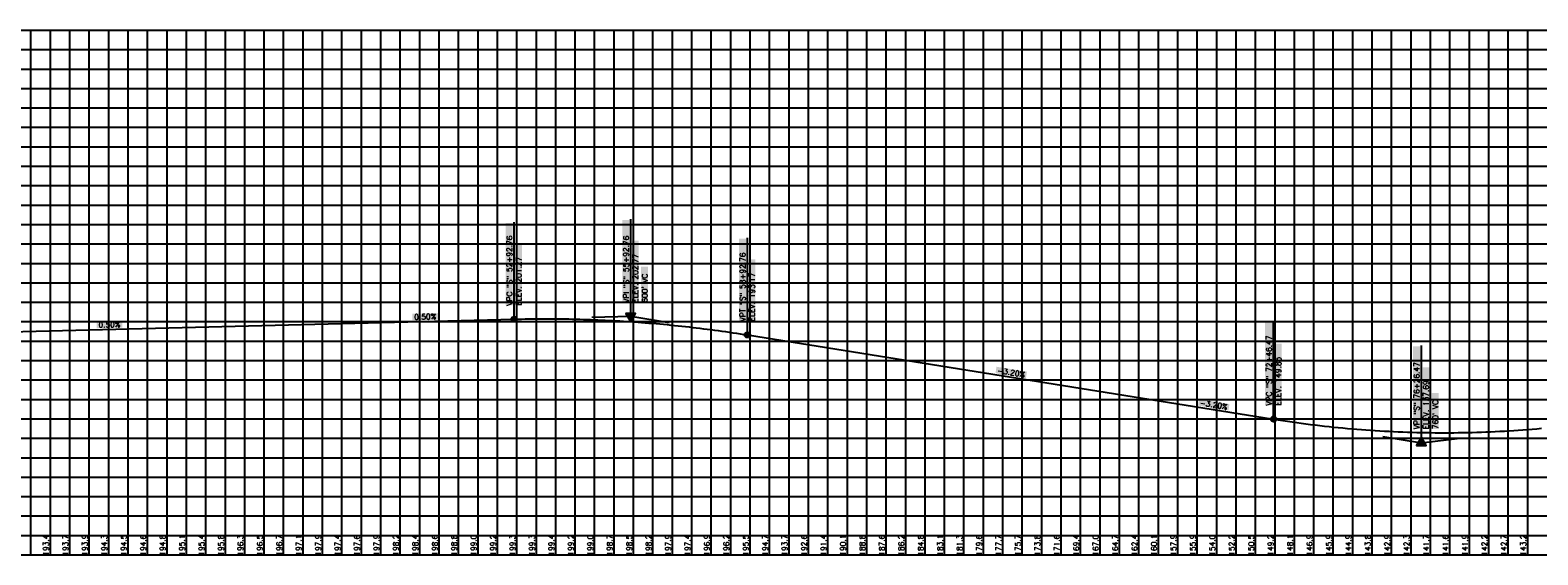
# Model space of a CAD drawing. Extents: x 114466 to 237039, y 16086 to 93345.
# Tile 4 of 81: x 141330 to 145208, y 25615 to 26965. Entities that reach past the tile are written whole.
import ezdxf
from ezdxf.enums import TextEntityAlignment as Align

# ---------------------------------------------------------------- set-up
doc = ezdxf.new("R2010")
doc.units = 0
doc.header["$LTSCALE"] = 50
doc.header["$MEASUREMENT"] = 0
doc.layers.get('0').update_dxf_attribs({"color": 1})
for name, color, linetype in [('STERL_SHIFT2-PBASE', 251, 'Continuous'), ('STERL_SHIFT2-PEGCT', 251, 'Continuous'), ('STERL_SHIFT2-PFGC', 6, 'Continuous'), ('sterl_shift2-PFGCT', 3, 'Continuous'), ('sterl_shift2-PFGCT-B', 3, 'Continuous'), ('STERL_SHIFT2-PGRID', 251, 'Continuous'), ('STERL_SHIFT2-PVGRID', 251, 'Continuous')]:
    doc.layers.add(name, color=color, linetype=linetype)
doc.styles.add('L140', font='ROMANSM.shx', dxfattribs={"height": 14})

# ---------------------------------------------------------------- blocks, each defined once
blk = doc.blocks.new('CRV_CIR')
at = {"color": 155, "const_width": 0.063, "flags": 128}
blk.add_lwpolyline([(-0.0315, 0, 1), (0.0315, 0, 1)], format="xyb", close=True, dxfattribs=at)
for radius in [0.07, 0.0187]:
    blk.add_circle((0, 0), radius)
blk = doc.blocks.new('crv_tri')
for points in [[(0.125, -0.072), (0, 0.144), (-0.125, -0.072)], [(-0.125, -0.072), (0.125, -0.072), (0, 0.144)]]:
    blk.add_hatch(color=155).paths.add_polyline_path(points)
for p, q in [((0, 0.144), (-0.125, -0.072)), ((0.125, -0.072), (0, 0.144)), ((-0.125, -0.072), (0.125, -0.072))]:
    blk.add_line(p, q)
at = {"flags": 128}
for points in [[(0, 0.144), (-0.125, -0.072), (0.125, -0.072)], [(-0.125, -0.072), (0.125, -0.072), (0, 0.144)]]:
    blk.add_lwpolyline(points, close=True, dxfattribs=at)
blk.add_circle((0, 0), 0.025)
blk.add_circle((0, 0), 0.025)
blk.add_circle((0, 0), 0.025)

msp = doc.modelspace()

# ---------------------------------------------------------------- linework, layer by layer
at = {"layer": 'STERL_SHIFT2-PBASE'}
for p, q in [((137615.98245, 25664.70566), (195633.78158, 25664.70566)), ((141331.57245, 25614.70566), (141331.57245, 25664.70566)), ((141381.57245, 25614.70566), (141381.57245, 25664.70566)), ((141431.57245, 25614.70566), (141431.57245, 25664.70566)), ((141481.57245, 25614.70566), (141481.57245, 25664.70566)), ((141531.57245, 25614.70566), (141531.57245, 25664.70566)), ((141581.57245, 25614.70566), (141581.57245, 25664.70566)), ((141631.57245, 25614.70566), (141631.57245, 25664.70566)), ((141681.57245, 25614.70566), (141681.57245, 25664.70566)), ((141731.57245, 25614.70566), (141731.57245, 25664.70566)), ((141781.57245, 25614.70566), (141781.57245, 25664.70566)), ((141831.57245, 25614.70566), (141831.57245, 25664.70566)), ((141881.57245, 25614.70566), (141881.57245, 25664.70566)), ((141931.57245, 25614.70566), (141931.57245, 25664.70566)), ((141981.57245, 25614.70566), (141981.57245, 25664.70566)), ((142031.57245, 25614.70566), (142031.57245, 25664.70566)), ((142081.57245, 25614.70566), (142081.57245, 25664.70566)), ((142131.57245, 25614.70566), (142131.57245, 25664.70566)), ((142181.57245, 25614.70566), (142181.57245, 25664.70566)), ((142231.57245, 25614.70566), (142231.57245, 25664.70566)), ((142281.57245, 25614.70566), (142281.57245, 25664.70566)), ((142331.57245, 25614.70566), (142331.57245, 25664.70566)), ((142381.57245, 25614.70566), (142381.57245, 25664.70566)), ((142431.57245, 25614.70566), (142431.57245, 25664.70566)), ((142481.57245, 25614.70566), (142481.57245, 25664.70566)), ((142531.57245, 25614.70566), (142531.57245, 25664.70566)), ((142581.57245, 25614.70566), (142581.57245, 25664.70566)), ((142631.57245, 25614.70566), (142631.57245, 25664.70566)), ((142681.57245, 25614.70566), (142681.57245, 25664.70566)), ((142731.57245, 25614.70566), (142731.57245, 25664.70566)), ((142781.57245, 25614.70566), (142781.57245, 25664.70566)), ((142831.57245, 25614.70566), (142831.57245, 25664.70566)), ((142881.57245, 25614.70566), (142881.57245, 25664.70566)), ((142931.57245, 25614.70566), (142931.57245, 25664.70566)), ((142981.57245, 25614.70566), (142981.57245, 25664.70566)), ((143031.57245, 25614.70566), (143031.57245, 25664.70566)), ((143081.57245, 25614.70566), (143081.57245, 25664.70566)), ((143131.57245, 25614.70566), (143131.57245, 25664.70566)), ((143181.57245, 25614.70566), (143181.57245, 25664.70566)), ((143231.57245, 25614.70566), (143231.57245, 25664.70566)), ((143281.57245, 25614.70566), (143281.57245, 25664.70566)), ((143331.57245, 25614.70566), (143331.57245, 25664.70566)), ((143381.57245, 25614.70566), (143381.57245, 25664.70566)), ((143431.57245, 25614.70566), (143431.57245, 25664.70566)), ((143481.57245, 25614.70566), (143481.57245, 25664.70566)), ((143531.57245, 25614.70566), (143531.57245, 25664.70566)), ((143581.57245, 25614.70566), (143581.57245, 25664.70566)), ((143631.57245, 25614.70566), (143631.57245, 25664.70566)), ((143681.57245, 25614.70566), (143681.57245, 25664.70566)), ((143731.57245, 25614.70566), (143731.57245, 25664.70566)), ((143781.57245, 25614.70566), (143781.57245, 25664.70566)), ((143831.57245, 25614.70566), (143831.57245, 25664.70566)), ((143881.57245, 25614.70566), (143881.57245, 25664.70566)), ((143931.57245, 25614.70566), (143931.57245, 25664.70566)), ((143981.57245, 25614.70566), (143981.57245, 25664.70566)), ((144031.57245, 25614.70566), (144031.57245, 25664.70566)), ((144081.57245, 25614.70566), (144081.57245, 25664.70566)), ((144131.57245, 25614.70566), (144131.57245, 25664.70566)), ((144181.57245, 25614.70566), (144181.57245, 25664.70566)), ((144231.57245, 25614.70566), (144231.57245, 25664.70566)), ((144281.57245, 25614.70566), (144281.57245, 25664.70566)), ((144331.57245, 25614.70566), (144331.57245, 25664.70566)), ((144381.57245, 25614.70566), (144381.57245, 25664.70566)), ((144431.57245, 25614.70566), (144431.57245, 25664.70566)), ((144481.57245, 25614.70566), (144481.57245, 25664.70566)), ((144531.57245, 25614.70566), (144531.57245, 25664.70566)), ((144581.57245, 25614.70566), (144581.57245, 25664.70566)), ((144631.57245, 25614.70566), (144631.57245, 25664.70566)), ((144681.57245, 25614.70566), (144681.57245, 25664.70566)), ((144731.57245, 25614.70566), (144731.57245, 25664.70566)), ((144781.57245, 25614.70566), (144781.57245, 25664.70566)), ((144831.57245, 25614.70566), (144831.57245, 25664.70566)), ((144881.57245, 25614.70566), (144881.57245, 25664.70566)), ((144931.57245, 25614.70566), (144931.57245, 25664.70566)), ((144981.57245, 25614.70566), (144981.57245, 25664.70566)), ((145031.57245, 25614.70566), (145031.57245, 25664.70566)), ((145081.57245, 25614.70566), (145081.57245, 25664.70566)), ((145131.57245, 25614.70566), (145131.57245, 25664.70566)), ((145181.57245, 25614.70566), (145181.57245, 25664.70566)), ((137615.98245, 25614.70566), (195633.78158, 25614.70566))]:
    msp.add_line(p, q, dxfattribs=at)
at = {"layer": 'STERL_SHIFT2-PFGC'}
for p, q in [((140493.28017, 26169.03267), (142574.32959, 26221.05891)), ((143174.32959, 26180.55891), (144528.04197, 25963.96493))]:
    msp.add_line(p, q, dxfattribs=at)
for points in [[(142574.32959, 26221.05891), (142583.70459, 26221.27973), (142593.07959, 26221.47346), (142602.45459, 26221.64008), (142611.82959, 26221.77961), (142621.20459, 26221.89204), (142630.57959, 26221.97736), (142639.95459, 26222.03559), (142649.32959, 26222.06672), (142658.70459, 26222.07075), (142668.07959, 26222.04768), (142677.45459, 26221.9975), (142686.82959, 26221.92023), (142696.20459, 26221.81586), (142705.57959, 26221.68439), (142714.95459, 26221.52582), (142724.32959, 26221.34016), (142733.70459, 26221.12739), (142743.07959, 26220.88752), (142752.45459, 26220.62055), (142761.82959, 26220.32648), (142771.20459, 26220.00532), (142780.57959, 26219.65705), (142789.95459, 26219.28168), (142799.32959, 26218.87922), (142808.70459, 26218.44965), (142818.07959, 26217.99299), (142827.45459, 26217.50922), (142836.82959, 26216.99836), (142846.20459, 26216.46039), (142855.57959, 26215.89533), (142864.95459, 26215.30317), (142874.32959, 26214.68391), (142883.70459, 26214.03754), (142893.07959, 26213.36408), (142902.45459, 26212.66352), (142911.82959, 26211.93586), (142921.20459, 26211.1811), (142930.57959, 26210.39924), (142939.95459, 26209.59028), (142949.32959, 26208.75422), (142958.70459, 26207.89106), (142968.07959, 26207.0008), (142977.45459, 26206.08344), (142986.82959, 26205.13898), (142996.20459, 26204.16743), (143005.57959, 26203.16877), (143014.95459, 26202.14301), (143024.32959, 26201.09016), (143033.70459, 26200.0102), (143043.07959, 26198.90314), (143052.45459, 26197.76899), (143061.82959, 26196.60773), (143071.20459, 26195.41938), (143080.57959, 26194.20393), (143089.95459, 26192.96137), (143099.32959, 26191.69172), (143108.70459, 26190.39497), (143118.07959, 26189.07111), (143127.45459, 26187.72016), (143136.82959, 26186.34211), (143146.20459, 26184.93696), (143155.57959, 26183.50471), (143164.95459, 26182.04536), (143174.32959, 26180.55891)], [(144528.04197, 25963.96493), (144539.91697, 25962.09067), (144551.79197, 25960.2679), (144563.66697, 25958.49663), (144575.54197, 25956.77684), (144587.41697, 25955.10854), (144599.29197, 25953.49173), (144611.16697, 25951.92641), (144623.04197, 25950.41258), (144634.91697, 25948.95024), (144646.79197, 25947.53939), (144658.66697, 25946.18003), (144670.54197, 25944.87215), (144682.41697, 25943.61577), (144694.29197, 25942.41087), (144706.16697, 25941.25747), (144718.04197, 25940.15555), (144729.91697, 25939.10512), (144741.79197, 25938.10619), (144753.66697, 25937.15874), (144765.54197, 25936.26278), (144777.41697, 25935.41831), (144789.29197, 25934.62533), (144801.16697, 25933.88383), (144813.04197, 25933.19383), (144824.91697, 25932.55532), (144836.79197, 25931.96829), (144848.66697, 25931.43276), (144860.54197, 25930.94871), (144872.41697, 25930.51616), (144884.29197, 25930.13509), (144896.16697, 25929.80551), (144908.04197, 25929.52743), (144919.91697, 25929.30083), (144931.79197, 25929.12572), (144943.66697, 25929.0021), (144955.54197, 25928.92996), (144967.41697, 25928.90932), (144979.29197, 25928.94017), (144991.16697, 25929.02251), (145003.04197, 25929.15633), (145014.91697, 25929.34165), (145026.79197, 25929.57845), (145038.66697, 25929.86674), (145050.54197, 25930.20653), (145062.41697, 25930.5978), (145074.29197, 25931.04056), (145086.16697, 25931.53481), (145098.04197, 25932.08055), (145109.91697, 25932.67778), (145121.79197, 25933.3265), (145133.66697, 25934.02671), (145145.54197, 25934.7784), (145157.41697, 25935.58159), (145169.29197, 25936.43626), (145181.16697, 25937.34243), (145193.04197, 25938.30008), (145204.91697, 25939.30922), (145216.79197, 25940.36986)]]:
    msp.add_lwpolyline(points, dxfattribs=at)
at = {"layer": 'sterl_shift2-PFGCT'}
for p, q in [((142574.32959, 26221.05891), (142574.32959, 26470.89224)), ((142874.32959, 26228.55891), (142874.32959, 26478.39224)), ((143174.32959, 26180.55891), (143174.32959, 26430.39224)), ((144528.04197, 25963.96493), (144528.04197, 26213.79826)), ((144908.04197, 25903.16493), (144908.04197, 26152.99826))]:
    msp.add_line(p, q, dxfattribs=at)
at = {"layer": 'sterl_shift2-PFGCT', "color": 155}
for points in [[(142570.86292, 26256.52557), (142552.46292, 26256.52557), (142570.86292, 26468.92557), (142552.46292, 26468.92557)], [(142870.86292, 26264.02557), (142852.46292, 26264.02557), (142870.86292, 26476.42557), (142852.46292, 26476.42557)], [(142594.72959, 26256.65891), (142577.92959, 26256.65891), (142594.72959, 26415.45891), (142577.92959, 26415.45891)], [(142894.72959, 26264.15891), (142877.92959, 26264.15891), (142894.72959, 26422.95891), (142877.92959, 26422.95891)], [(143170.86292, 26216.02557), (143152.46292, 26216.02557), (143170.86292, 26428.42557), (143152.46292, 26428.42557)], [(143194.72959, 26216.15891), (143177.92959, 26216.15891), (143194.72959, 26374.95891), (143177.92959, 26374.95891)], [(142918.86292, 26264.02557), (142900.46292, 26264.02557), (142918.86292, 26356.42557), (142900.46292, 26356.42557)], [(142312.93812, 26218.12453), (142312.51789, 26234.91927), (142379.05076, 26219.77877), (142378.63053, 26236.57352)], [(142312.93812, 26218.12453), (142312.51789, 26234.91927), (142379.05076, 26219.77877), (142378.63053, 26236.57352)], [(141500.65862, 26197.81754), (141500.23839, 26214.61229), (141566.77126, 26199.47179), (141566.35103, 26216.26653)], [(144524.5753, 25999.43159), (144506.1753, 25999.43159), (144524.5753, 26211.83159), (144506.1753, 26211.83159)], [(144548.44197, 25999.56493), (144531.64197, 25999.56493), (144548.44197, 26158.36493), (144531.64197, 26158.36493)], [(144904.5753, 25938.63159), (144886.1753, 25938.63159), (144904.5753, 26151.03159), (144886.1753, 26151.03159)], [(143812.51964, 26082.08941), (143815.17187, 26098.67873), (143890.98978, 26069.54394), (143893.64201, 26086.13326)], [(144928.44197, 25938.76493), (144911.64197, 25938.76493), (144928.44197, 26097.56493), (144911.64197, 26097.56493)], [(144952.5753, 25938.63159), (144934.1753, 25938.63159), (144952.5753, 26031.03159), (144934.1753, 26031.03159)], [(144333.40821, 25998.74724), (144336.06044, 26015.33656), (144411.87834, 25986.20177), (144414.53057, 26002.79109)], [(144333.40821, 25998.74724), (144336.06044, 26015.33656), (144411.87834, 25986.20177), (144414.53057, 26002.79109)]]:
    msp.add_solid(points, dxfattribs=at)
at = {"layer": 'sterl_shift2-PFGCT-B'}
for p, q in [((142774.36082, 26226.05969), (142874.32959, 26228.55891)), ((142874.32959, 26228.55891), (142973.07365, 26212.75986)), ((144809.2979, 25918.96398), (144908.04197, 25903.16493)), ((144908.04197, 25903.16493), (145007.35872, 25914.83464))]:
    msp.add_line(p, q, dxfattribs=at)
at = {"layer": 'STERL_SHIFT2-PGRID'}
for p, q in [((137615.98245, 26964.70566), (195633.78158, 26964.70566)), ((141331.57245, 25664.70566), (141331.57245, 26964.70566)), ((141381.57245, 25664.70566), (141381.57245, 26964.70566)), ((141431.57245, 25664.70566), (141431.57245, 26964.70566)), ((141481.57245, 25664.70566), (141481.57245, 26964.70566)), ((141531.57245, 25664.70566), (141531.57245, 26964.70566)), ((141581.57245, 25664.70566), (141581.57245, 26964.70566)), ((141631.57245, 25664.70566), (141631.57245, 26964.70566)), ((141681.57245, 25664.70566), (141681.57245, 26964.70566)), ((141731.57245, 25664.70566), (141731.57245, 26964.70566)), ((141781.57245, 25664.70566), (141781.57245, 26964.70566)), ((141831.57245, 25664.70566), (141831.57245, 26964.70566)), ((141881.57245, 25664.70566), (141881.57245, 26964.70566)), ((141931.57245, 25664.70566), (141931.57245, 26964.70566)), ((141981.57245, 25664.70566), (141981.57245, 26964.70566)), ((142031.57245, 25664.70566), (142031.57245, 26964.70566)), ((142081.57245, 25664.70566), (142081.57245, 26964.70566)), ((142131.57245, 25664.70566), (142131.57245, 26964.70566)), ((142181.57245, 25664.70566), (142181.57245, 26964.70566)), ((142231.57245, 25664.70566), (142231.57245, 26964.70566)), ((142281.57245, 25664.70566), (142281.57245, 26964.70566)), ((142331.57245, 25664.70566), (142331.57245, 26964.70566)), ((142381.57245, 25664.70566), (142381.57245, 26964.70566)), ((142431.57245, 25664.70566), (142431.57245, 26964.70566)), ((142481.57245, 25664.70566), (142481.57245, 26964.70566)), ((142531.57245, 25664.70566), (142531.57245, 26964.70566)), ((142581.57245, 25664.70566), (142581.57245, 26964.70566)), ((142631.57245, 25664.70566), (142631.57245, 26964.70566)), ((142681.57245, 25664.70566), (142681.57245, 26964.70566)), ((142731.57245, 25664.70566), (142731.57245, 26964.70566)), ((142781.57245, 25664.70566), (142781.57245, 26964.70566)), ((142831.57245, 25664.70566), (142831.57245, 26964.70566)), ((142881.57245, 25664.70566), (142881.57245, 26964.70566)), ((142931.57245, 25664.70566), (142931.57245, 26964.70566)), ((142981.57245, 25664.70566), (142981.57245, 26964.70566)), ((143031.57245, 25664.70566), (143031.57245, 26964.70566)), ((143081.57245, 25664.70566), (143081.57245, 26964.70566)), ((143131.57245, 25664.70566), (143131.57245, 26964.70566)), ((143181.57245, 25664.70566), (143181.57245, 26964.70566)), ((143231.57245, 25664.70566), (143231.57245, 26964.70566)), ((143281.57245, 25664.70566), (143281.57245, 26964.70566)), ((143331.57245, 25664.70566), (143331.57245, 26964.70566)), ((143381.57245, 25664.70566), (143381.57245, 26964.70566)), ((143431.57245, 25664.70566), (143431.57245, 26964.70566)), ((143481.57245, 25664.70566), (143481.57245, 26964.70566)), ((143531.57245, 25664.70566), (143531.57245, 26964.70566)), ((143581.57245, 25664.70566), (143581.57245, 26964.70566)), ((143631.57245, 25664.70566), (143631.57245, 26964.70566)), ((143681.57245, 25664.70566), (143681.57245, 26964.70566)), ((143731.57245, 25664.70566), (143731.57245, 26964.70566)), ((143781.57245, 25664.70566), (143781.57245, 26964.70566)), ((143831.57245, 25664.70566), (143831.57245, 26964.70566)), ((143881.57245, 25664.70566), (143881.57245, 26964.70566)), ((143931.57245, 25664.70566), (143931.57245, 26964.70566)), ((143981.57245, 25664.70566), (143981.57245, 26964.70566)), ((144031.57245, 25664.70566), (144031.57245, 26964.70566)), ((144081.57245, 25664.70566), (144081.57245, 26964.70566)), ((144131.57245, 25664.70566), (144131.57245, 26964.70566)), ((144181.57245, 25664.70566), (144181.57245, 26964.70566)), ((144231.57245, 25664.70566), (144231.57245, 26964.70566)), ((144281.57245, 25664.70566), (144281.57245, 26964.70566)), ((144331.57245, 25664.70566), (144331.57245, 26964.70566)), ((144381.57245, 25664.70566), (144381.57245, 26964.70566)), ((144431.57245, 25664.70566), (144431.57245, 26964.70566)), ((144481.57245, 25664.70566), (144481.57245, 26964.70566)), ((144531.57245, 25664.70566), (144531.57245, 26964.70566)), ((144581.57245, 25664.70566), (144581.57245, 26964.70566)), ((144631.57245, 25664.70566), (144631.57245, 26964.70566)), ((144681.57245, 25664.70566), (144681.57245, 26964.70566)), ((144731.57245, 25664.70566), (144731.57245, 26964.70566)), ((144781.57245, 25664.70566), (144781.57245, 26964.70566)), ((144831.57245, 25664.70566), (144831.57245, 26964.70566)), ((144881.57245, 25664.70566), (144881.57245, 26964.70566)), ((144931.57245, 25664.70566), (144931.57245, 26964.70566)), ((144981.57245, 25664.70566), (144981.57245, 26964.70566)), ((145031.57245, 25664.70566), (145031.57245, 26964.70566)), ((145081.57245, 25664.70566), (145081.57245, 26964.70566)), ((145131.57245, 25664.70566), (145131.57245, 26964.70566)), ((145181.57245, 25664.70566), (145181.57245, 26964.70566)), ((137615.98245, 26914.70566), (195633.78158, 26914.70566)), ((137615.98245, 26864.70566), (195633.78158, 26864.70566)), ((137615.98245, 26814.70566), (195633.78158, 26814.70566)), ((137615.98245, 26764.70566), (195633.78158, 26764.70566)), ((137615.98245, 26714.70566), (195633.78158, 26714.70566)), ((137615.98245, 26664.70566), (195633.78158, 26664.70566)), ((137615.98245, 26614.70566), (195633.78158, 26614.70566)), ((137615.98245, 26564.70566), (195633.78158, 26564.70566)), ((137615.98245, 26514.70566), (195633.78158, 26514.70566)), ((137615.98245, 26464.70566), (195633.78158, 26464.70566)), ((137615.98245, 26414.70566), (195633.78158, 26414.70566)), ((137615.98245, 26364.70566), (195633.78158, 26364.70566)), ((137615.98245, 26314.70566), (195633.78158, 26314.70566)), ((137615.98245, 26264.70566), (195633.78158, 26264.70566)), ((137615.98245, 26214.70566), (195633.78158, 26214.70566)), ((137615.98245, 26164.70566), (195633.78158, 26164.70566)), ((137615.98245, 26114.70566), (195633.78158, 26114.70566)), ((137615.98245, 26064.70566), (195633.78158, 26064.70566)), ((137615.98245, 26014.70566), (195633.78158, 26014.70566)), ((137615.98245, 25964.70566), (195633.78158, 25964.70566)), ((137615.98245, 25914.70566), (195633.78158, 25914.70566)), ((137615.98245, 25864.70566), (195633.78158, 25864.70566)), ((137615.98245, 25814.70566), (195633.78158, 25814.70566)), ((137615.98245, 25764.70566), (195633.78158, 25764.70566)), ((137615.98245, 25714.70566), (195633.78158, 25714.70566))]:
    msp.add_line(p, q, dxfattribs=at)
at = {"layer": 'STERL_SHIFT2-PVGRID'}
for p, q in [((141331.57245, 25664.70566), (141331.57245, 26180.60066)), ((141381.57245, 25664.70566), (141381.57245, 26181.638)), ((141431.57245, 25664.70566), (141431.57245, 26183.06892)), ((141481.57245, 25664.70566), (141481.57245, 26184.30533)), ((141531.57245, 25664.70566), (141531.57245, 26186.06751)), ((141581.57245, 25664.70566), (141581.57245, 26187.14704)), ((141631.57245, 25664.70566), (141631.57245, 26187.88111)), ((141681.57245, 25664.70566), (141681.57245, 26188.81231)), ((141731.57245, 25664.70566), (141731.57245, 26190.03208)), ((141781.57245, 25664.70566), (141781.57245, 26191.7506)), ((141831.57245, 25664.70566), (141831.57245, 26193.89684)), ((141881.57245, 25664.70566), (141881.57245, 26196.14626)), ((141931.57245, 25664.70566), (141931.57245, 26197.22325)), ((141981.57245, 25664.70566), (141981.57245, 26198.21481)), ((142031.57245, 25664.70566), (142031.57245, 26200.42829)), ((142081.57245, 25664.70566), (142081.57245, 26204.06694)), ((142131.57245, 25664.70566), (142131.57245, 26201.60601)), ((142181.57245, 25664.70566), (142181.57245, 26202.84933)), ((142231.57245, 25664.70566), (142231.57245, 26204.41722)), ((142281.57245, 25664.70566), (142281.57245, 26205.74741)), ((142331.57245, 25664.70566), (142331.57245, 26206.87766)), ((142381.57245, 25664.70566), (142381.57245, 26207.57265)), ((142431.57245, 25664.70566), (142431.57245, 26208.84408)), ((142481.57245, 25664.70566), (142481.57245, 26209.8804)), ((142531.57245, 25664.70566), (142531.57245, 26210.78504)), ((142581.57245, 25664.70566), (142581.57245, 26211.22822)), ((142631.57245, 25664.70566), (142631.57245, 26211.16898)), ((142681.57245, 25664.70566), (142681.57245, 26211.59002)), ((142731.57245, 25664.70566), (142731.57245, 26210.95554)), ((142781.57245, 25664.70566), (142781.57245, 26209.58198)), ((142831.57245, 25664.70566), (142831.57245, 26208.36727)), ((142881.57245, 25664.70566), (142881.57245, 26207.10107)), ((142931.57245, 25664.70566), (142931.57245, 26205.93442)), ((142981.57245, 25664.70566), (142981.57245, 26204.34388)), ((143031.57245, 25664.70566), (143031.57245, 26201.83306)), ((143081.57245, 25664.70566), (143081.57245, 26199.20776)), ((143131.57245, 25664.70566), (143131.57245, 26195.73163)), ((143181.57245, 25664.70566), (143181.57245, 26192.21333)), ((143231.57245, 25664.70566), (143231.57245, 26188.0854)), ((143281.57245, 25664.70566), (143281.57245, 26183.39005)), ((143331.57245, 25664.70566), (143331.57245, 26177.74405)), ((143381.57245, 25664.70566), (143381.57245, 26171.69952)), ((143431.57245, 25664.70566), (143431.57245, 26165.35707)), ((143481.57245, 25664.70566), (143481.57245, 26158.83745)), ((143531.57245, 25664.70566), (143531.57245, 26152.52602)), ((143581.57245, 25664.70566), (143581.57245, 26145.91583)), ((143631.57245, 25664.70566), (143631.57245, 26138.66998)), ((143681.57245, 25664.70566), (143681.57245, 26130.44788)), ((143731.57245, 25664.70566), (143731.57245, 26121.43537)), ((143781.57245, 25664.70566), (143781.57245, 26112.66053)), ((143831.57245, 25664.70566), (143831.57245, 26103.22432)), ((143881.57245, 25664.70566), (143881.57245, 26093.36168)), ((143931.57245, 25664.70566), (143931.57245, 26083.46123)), ((143981.57245, 25664.70566), (143981.57245, 26072.82413)), ((144031.57245, 25664.70566), (144031.57245, 26061.47335)), ((144081.57245, 25664.70566), (144081.57245, 26049.76128)), ((144131.57245, 25664.70566), (144131.57245, 26038.41275)), ((144181.57245, 25664.70566), (144181.57245, 26026.84452)), ((144231.57245, 25664.70566), (144231.57245, 26015.08685)), ((144281.57245, 25664.70566), (144281.57245, 26004.08536)), ((144331.57245, 25664.70566), (144331.57245, 25994.14103)), ((144381.57245, 25664.70566), (144381.57245, 25984.72692)), ((144431.57245, 25664.70566), (144431.57245, 25975.71718)), ((144481.57245, 25664.70566), (144481.57245, 25967.38807)), ((144531.57245, 25664.70566), (144531.57245, 25960.91932)), ((144581.57245, 25664.70566), (144581.57245, 25955.22628)), ((144631.57245, 25664.70566), (144631.57245, 25949.28505)), ((144681.57245, 25664.70566), (144681.57245, 25944.35876)), ((144731.57245, 25664.70566), (144731.57245, 25938.96245)), ((144781.57245, 25664.70566), (144781.57245, 25933.53613)), ((144831.57245, 25664.70566), (144831.57245, 25929.31416)), ((144881.57245, 25664.70566), (144881.57245, 25926.09229)), ((144931.57245, 25664.70566), (144931.57245, 25923.41623)), ((144981.57245, 25664.70566), (144981.57245, 25922.87527)), ((145031.57245, 25664.70566), (145031.57245, 25924.3545)), ((145081.57245, 25664.70566), (145081.57245, 25925.82797)), ((145131.57245, 25664.70566), (145131.57245, 25927.99127)), ((145181.57245, 25664.70566), (145181.57245, 25930.74183))]:
    msp.add_line(p, q, dxfattribs=at)

# ---------------------------------------------------------------- block references
at = {"layer": 'sterl_shift2-PFGCT-B', "xscale": 100, "yscale": 100, "zscale": 100}
for name, p in [('CRV_CIR', (142574.32959, 26221.05891)), ('CRV_CIR', (143174.32959, 26180.55891)), ('CRV_CIR', (144528.04197, 25963.96493)), ('crv_tri', (144908.04197, 25903.16493))]:
    msp.add_blockref(name, p, dxfattribs=at)
at = {"layer": 'sterl_shift2-PFGCT-B', "xscale": 100, "yscale": 100, "zscale": 100, "rotation": 180}
msp.add_blockref('crv_tri', (142874.32959, 26228.55891), dxfattribs=at)

# ---------------------------------------------------------------- texts
at = {"layer": 'STERL_SHIFT2-PEGCT', "style": 'L140'}
for s, p in [('193.4', (141381.57245, 25639.70566)), ('193.7', (141431.57245, 25639.70566)), ('193.9', (141481.57245, 25639.70566)), ('194.3', (141531.57245, 25639.70566)), ('194.5', (141581.57245, 25639.70566)), ('194.6', (141631.57245, 25639.70566)), ('194.8', (141681.57245, 25639.70566)), ('195.1', (141731.57245, 25639.70566)), ('195.4', (141781.57245, 25639.70566)), ('195.8', (141831.57245, 25639.70566)), ('196.3', (141881.57245, 25639.70566)), ('196.5', (141931.57245, 25639.70566)), ('196.7', (141981.57245, 25639.70566)), ('197.1', (142031.57245, 25639.70566)), ('197.9', (142081.57245, 25639.70566)), ('197.4', (142131.57245, 25639.70566)), ('197.6', (142181.57245, 25639.70566)), ('197.9', (142231.57245, 25639.70566)), ('198.2', (142281.57245, 25639.70566)), ('198.4', (142331.57245, 25639.70566)), ('198.6', (142381.57245, 25639.70566)), ('198.8', (142431.57245, 25639.70566)), ('199.0', (142481.57245, 25639.70566)), ('199.2', (142531.57245, 25639.70566)), ('199.3', (142581.57245, 25639.70566)), ('199.3', (142631.57245, 25639.70566)), ('199.4', (142681.57245, 25639.70566)), ('199.2', (142731.57245, 25639.70566)), ('199.0', (142781.57245, 25639.70566)), ('198.7', (142831.57245, 25639.70566)), ('198.5', (142881.57245, 25639.70566)), ('198.2', (142931.57245, 25639.70566)), ('197.9', (142981.57245, 25639.70566)), ('197.4', (143031.57245, 25639.70566)), ('196.9', (143081.57245, 25639.70566)), ('196.2', (143131.57245, 25639.70566)), ('195.5', (143181.57245, 25639.70566)), ('194.7', (143231.57245, 25639.70566)), ('193.7', (143281.57245, 25639.70566)), ('192.6', (143331.57245, 25639.70566)), ('191.4', (143381.57245, 25639.70566)), ('190.1', (143431.57245, 25639.70566)), ('188.8', (143481.57245, 25639.70566)), ('187.6', (143531.57245, 25639.70566)), ('186.2', (143581.57245, 25639.70566)), ('184.8', (143631.57245, 25639.70566)), ('183.1', (143681.57245, 25639.70566)), ('181.3', (143731.57245, 25639.70566)), ('179.6', (143781.57245, 25639.70566)), ('177.7', (143831.57245, 25639.70566)), ('175.7', (143881.57245, 25639.70566)), ('173.8', (143931.57245, 25639.70566)), ('171.6', (143981.57245, 25639.70566)), ('169.4', (144031.57245, 25639.70566)), ('167.0', (144081.57245, 25639.70566)), ('164.7', (144131.57245, 25639.70566)), ('162.4', (144181.57245, 25639.70566)), ('160.1', (144231.57245, 25639.70566)), ('157.9', (144281.57245, 25639.70566)), ('155.9', (144331.57245, 25639.70566)), ('154.0', (144381.57245, 25639.70566)), ('152.2', (144431.57245, 25639.70566)), ('150.5', (144481.57245, 25639.70566)), ('149.2', (144531.57245, 25639.70566)), ('148.1', (144581.57245, 25639.70566)), ('146.9', (144631.57245, 25639.70566)), ('145.9', (144681.57245, 25639.70566)), ('144.9', (144731.57245, 25639.70566)), ('143.8', (144781.57245, 25639.70566)), ('142.9', (144831.57245, 25639.70566)), ('142.3', (144881.57245, 25639.70566)), ('141.7', (144931.57245, 25639.70566)), ('141.6', (144981.57245, 25639.70566)), ('141.9', (145031.57245, 25639.70566)), ('142.2', (145081.57245, 25639.70566)), ('142.7', (145131.57245, 25639.70566)), ('143.2', (145181.57245, 25639.70566))]:
    msp.add_text(s, height=14, rotation=90, dxfattribs=at).set_placement(p, align=Align.BOTTOM_CENTER)
at = {"layer": 'sterl_shift2-PFGCT', "style": 'L140'}
for s, p in [('VPC "S" 52+92.76', (142569.32959, 26256.05891)), ('VPI "S" 55+92.76', (142869.32959, 26263.55891)), ('ELEV. 202.77', (142893.32959, 26263.55891)), ('ELEV. 201.27', (142593.32959, 26256.05891)), ('VPT "S" 58+92.76', (143169.32959, 26215.55891)), ("600' VC", (142917.32959, 26263.55891)), ('ELEV. 193.17', (143193.32959, 26215.55891)), ('VPC "S" 72+46.47', (144523.04197, 25998.96493)), ('ELEV. 149.85', (144547.04197, 25998.96493)), ('VPI "S" 76+26.47', (144903.04197, 25938.16493)), ('ELEV. 137.69', (144927.04197, 25938.16493)), ("760' VC", (144951.04197, 25938.16493))]:
    msp.add_text(s, height=14, rotation=90, dxfattribs=at).set_placement(p)
for s, rotation, p in [('0.50%', 1.43333333, (142345.95942, 26220.35121)), ('0.50%', 1.43333333, (141533.67992, 26200.04423)), ('-3.20%', 350.91666667, (143851.97573, 26077.19912)), ('-3.20%', 350.91666667, (144372.86429, 25993.85695))]:
    msp.add_text(s, height=14, rotation=rotation, dxfattribs=at).set_placement(p, align=Align.CENTER)

doc.saveas('drawing.dxf')
